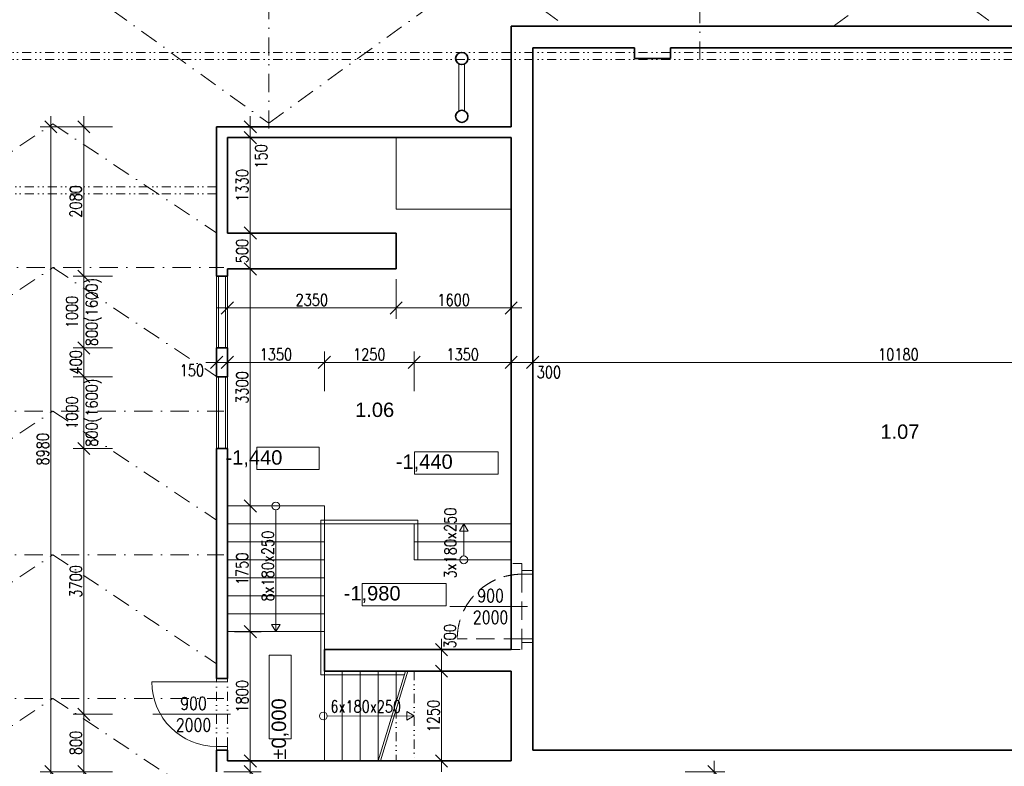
# Model space of a CAD drawing. Header units: millimetres. Extents: x -485339 to 286898, y -1189934 to 1602269.
# Tile 75 of 230: x -77345 to -63641, y -1050723 to -1040327. Entities that reach past the tile are written whole.
import ezdxf

# ---------------------------------------------------------------- set-up
doc = ezdxf.new("R2010")
doc.units = ezdxf.units.MM
doc.header["$LTSCALE"] = 10
for name, pattern in [('DASHDOT', [25.4, 12.7, -6.35, 0, -6.35]), ('DĚLICÍ2', [15.875, 6.35, -3.175, 0, -3.175, 0, -3.175]), ('ČÁRKOVANÁ', [19.05, 12.7, -6.35]), ('ČÁRKOVANÁ2', [9.525, 6.35, -3.175])]:
    doc.linetypes.add(name, pattern=pattern)
doc.layers.get('Defpoints').update_dxf_attribs({"lineweight": 0})
for name, color, linetype, lineweight in [('St__otvory_dveře', 40, 'Continuous', 18), ('St_kóty', 132, 'Continuous', 18), ('St_otvory_okna', 40, 'Continuous', 18), ('St_plocha_místnosti', 250, 'Continuous', 18), ('St_popis', 250, 'Continuous', 18), ('St_popis_otvory', 40, 'Continuous', 18), ('St_sloupy_konstrukce haly', 5, 'Continuous', 35), ('St_čáry_nad', 250, 'DĚLICÍ2', 18), ('St_čáry_obrys', 5, 'Continuous', 35), ('St_čáry_osy', 250, 'DASHDOT', 18), ('St_čáry_plné', 250, 'Continuous', 18), ('St_čáry_pod', 250, 'ČÁRKOVANÁ2', 18)]:
    doc.layers.add(name, color=color, linetype=linetype, lineweight=lineweight)
doc.styles.add('1_50', font='arial.ttf', dxfattribs={"height": 100})
doc.styles.add('Andy', font='arial.ttf')
doc.styles.get("Standard").update_dxf_attribs({"font": 'simplex.shx', "width": 0.8})
doc.dimstyles.new('stavebníM100', dxfattribs={"dimtxt": 165, "dimasz": 170, "dimexe": 150, "dimexo": 100, "dimgap": 30, "dimtad": 1, "dimdec": 0, "dimtxsty": 'Standard', "dimblk": 'OBLIQUE', "dimcen": -2.5, "dimdle": 150, "dimclrd": 256, "dimclre": 256, "dimclrt": 256, "dimadec": 4, "dimazin": 0, "dimtfac": 1, "dimtdec": 0, "dimtmove": 2, "dimatfit": 3, "dimldrblk": 'OBLIQUE', "dimfxl": 400, "dimfxlon": 1, "dimlwd": -1, "dimlwe": -1, "dimarcsym": 0})
doc.dimstyles.new('stavebníM100_modul', dxfattribs={"dimtxt": 250, "dimasz": 200, "dimexe": 150, "dimexo": 100, "dimgap": 30, "dimtad": 1, "dimdec": 0, "dimtxsty": 'Standard', "dimblk": 'DOT', "dimcen": -2.5, "dimdle": 150, "dimclrd": 256, "dimclre": 256, "dimclrt": 256, "dimadec": 4, "dimazin": 0, "dimtfac": 1, "dimtdec": 0, "dimtmove": 2, "dimatfit": 3, "dimldrblk": 'OBLIQUE', "dimfxl": 400, "dimfxlon": 1, "dimlwd": -1, "dimlwe": -1, "dimarcsym": 0})

# ---------------------------------------------------------------- blocks, each defined once
blk = doc.blocks.new('G$CCB4D89C1')
at = {"layer": 'St__otvory_dveře', "ltscale": 2}
blk.add_lwpolyline([(450, 0), (450, 900)], dxfattribs=at)
at = {"layer": 'St__otvory_dveře', "linetype": 'DĚLICÍ2', "ltscale": 2}
for points in [[(-450, 0), (450, 0)], [(-450, -150), (450, -150)]]:
    blk.add_lwpolyline(points, dxfattribs=at)
at = {"layer": 'St__otvory_dveře', "ltscale": 2}
for points in [[(500, 0), (450, 0), (450, -150), (500, -150)], [(-450, 0), (-500, 0), (-500, -150), (-450, -150)]]:
    blk.add_lwpolyline(points, close=True, dxfattribs=at)
blk.add_arc((450, 0), 900, 90, 180, dxfattribs=at)
blk = doc.blocks.new('G$C7F2A87C2')
at = {"layer": 'St_sloupy_konstrukce haly', "color": 250, "lineweight": 18, "ltscale": 2}
for points in [[(-40, -815), (-40, -160)], [(40, -815), (40, -160)]]:
    blk.add_lwpolyline(points, dxfattribs=at)
at = {"layer": 'St_sloupy_konstrukce haly', "ltscale": 2}
for centre in [(0, -85), (0, -890)]:
    blk.add_circle(centre, 85, dxfattribs=at)
blk = doc.blocks.new('_Dot')
at = {"color": 0, "linetype": 'ByBlock', "lineweight": -2}
blk.add_line((-0.5, 0), (-1, 0), dxfattribs=at)
at = {"color": 0, "linetype": 'ByBlock', "const_width": 0.5}
blk.add_lwpolyline([(-0.25, 0, 1), (0.25, 0, 1)], format="xyb", close=True, dxfattribs=at)
blk = doc.blocks.new('*D5730')
at = {"layer": 'Defpoints', "color": 0}
for p in [(-71193, -1040782), (-59185, -1040783), (-71193, -1064041)]:
    blk.add_point(p, dxfattribs=at)
at = {"layer": 'St_kóty'}
for p, q in [((-71193, -1063641), (-71193, -1064191)), ((-59185, -1063641), (-59185, -1064191)), ((-59385, -1064041), (-70993, -1064041))]:
    blk.add_line(p, q, dxfattribs=at)
at = {"layer": 'St_kóty', "xscale": 200, "yscale": 200, "zscale": 200, "rotation": 180}
blk.add_blockref('_Dot', (-71193, -1064041), dxfattribs=at)
at = {"layer": 'St_kóty', "xscale": 200, "yscale": 200, "zscale": 200}
blk.add_blockref('_Dot', (-59185, -1064041), dxfattribs=at)
at = {"layer": 'St_kóty', "insert": (-65189, -1063886), "char_height": 250, "attachment_point": 5}
blk.add_mtext('12008', dxfattribs=at)
blk = doc.blocks.new('_OBLIQUE')
at = {"color": 0, "linetype": 'ByBlock'}
blk.add_line((-0.5, -0.5), (0.5, 0.5), dxfattribs=at)
blk = doc.blocks.new('*D5731')
at = {"layer": 'Defpoints', "color": 0}
for p in [(-83185, -1040868), (-71193, -1040782), (-83185, -1064041)]:
    blk.add_point(p, dxfattribs=at)
at = {"layer": 'St_kóty'}
for p, q in [((-83185, -1063641), (-83185, -1064191)), ((-71193, -1063641), (-71193, -1064191)), ((-71393, -1064041), (-82985, -1064041))]:
    blk.add_line(p, q, dxfattribs=at)
at = {"layer": 'St_kóty', "linetype": 'ByBlock', "xscale": 200, "yscale": 200, "zscale": 200, "rotation": 180}
blk.add_blockref('_Dot', (-83185, -1064041), dxfattribs=at)
at = {"layer": 'St_kóty', "linetype": 'ByBlock', "xscale": 200, "yscale": 200, "zscale": 200}
blk.add_blockref('_Dot', (-71193, -1064041), dxfattribs=at)
at = {"layer": 'St_kóty', "insert": (-77189, -1063886), "char_height": 250, "attachment_point": 5}
blk.add_mtext('11992', dxfattribs=at)
blk = doc.blocks.new('*D5809')
at = {"layer": 'Defpoints', "color": 0}
for p in [(-70205, -1050798), (-67681, -1050798), (-70205, -1051108)]:
    blk.add_point(p, dxfattribs=at)
at = {"layer": 'St_kóty'}
for p, q in [((-67681, -1051258), (-67681, -1050648)), ((-68081, -1050798), (-67531, -1050798)), ((-68081, -1051108), (-67531, -1051108))]:
    blk.add_line(p, q, dxfattribs=at)
at = {"layer": 'St_kóty', "linetype": 'ByBlock', "xscale": 170, "yscale": 170, "zscale": 170}
for p, rotation in [((-67681, -1050798), 90), ((-67681, -1051108), 270)]:
    blk.add_blockref('_OBLIQUE', p, dxfattribs=dict(at, rotation=rotation))
at = {"layer": 'St_kóty', "insert": (-67466, -1051309), "char_height": 165, "attachment_point": 5, "rotation": 90}
blk.add_mtext('310', dxfattribs=at)
blk = doc.blocks.new('*D5820')
at = {"layer": 'Defpoints', "color": 0}
for p in [(-76453, -1049998), (-74605, -1049998), (-74605, -1050798)]:
    blk.add_point(p, dxfattribs=at)
at = {"layer": 'St_kóty'}
for p, q in [((-76453, -1050948), (-76453, -1049848)), ((-76053, -1049998), (-76603, -1049998)), ((-76053, -1050798), (-76603, -1050798))]:
    blk.add_line(p, q, dxfattribs=at)
at = {"layer": 'St_kóty', "linetype": 'ByBlock', "xscale": 170, "yscale": 170, "zscale": 170}
for p, rotation in [((-76453, -1049998), 90), ((-76453, -1050798), 270)]:
    blk.add_blockref('_OBLIQUE', p, dxfattribs=dict(at, rotation=rotation))
at = {"layer": 'St_kóty', "insert": (-76565, -1050398), "char_height": 165, "attachment_point": 5, "rotation": 90}
blk.add_mtext('800', dxfattribs=at)
blk = doc.blocks.new('*D5821')
at = {"layer": 'Defpoints', "color": 0}
for p in [(-76453, -1046298), (-74605, -1046298), (-74605, -1049998)]:
    blk.add_point(p, dxfattribs=at)
at = {"layer": 'St_kóty'}
for p, q in [((-76453, -1050148), (-76453, -1046148)), ((-76053, -1046298), (-76603, -1046298)), ((-76053, -1049998), (-76603, -1049998))]:
    blk.add_line(p, q, dxfattribs=at)
at = {"layer": 'St_kóty', "linetype": 'ByBlock', "xscale": 170, "yscale": 170, "zscale": 170}
for p, rotation in [((-76453, -1046298), 90), ((-76453, -1049998), 270)]:
    blk.add_blockref('_OBLIQUE', p, dxfattribs=dict(at, rotation=rotation))
at = {"layer": 'St_kóty', "insert": (-76565, -1048148), "char_height": 165, "attachment_point": 5, "rotation": 90}
blk.add_mtext('3700', dxfattribs=at)
blk = doc.blocks.new('*D5822')
at = {"layer": 'Defpoints', "color": 0}
for p in [(-76453, -1045298), (-74580, -1045298), (-74605, -1046298)]:
    blk.add_point(p, dxfattribs=at)
at = {"layer": 'St_kóty'}
for p, q in [((-76453, -1046448), (-76453, -1045148)), ((-76053, -1045298), (-76603, -1045298)), ((-76053, -1046298), (-76603, -1046298))]:
    blk.add_line(p, q, dxfattribs=at)
at = {"layer": 'St_kóty', "insert": (-76453, -1045798), "char_height": 165, "attachment_point": 5, "rotation": 90}
blk.add_mtext('1000\\P800(1600)', dxfattribs=at)
blk = doc.blocks.new('*D5823')
at = {"layer": 'Defpoints', "color": 0}
for p in [(-76453, -1044898), (-74605, -1044898), (-74580, -1045298)]:
    blk.add_point(p, dxfattribs=at)
at = {"layer": 'St_kóty'}
for p, q in [((-76453, -1045448), (-76453, -1044748)), ((-76053, -1044898), (-76603, -1044898)), ((-76053, -1045298), (-76603, -1045298))]:
    blk.add_line(p, q, dxfattribs=at)
at = {"layer": 'St_kóty', "linetype": 'ByBlock', "xscale": 170, "yscale": 170, "zscale": 170}
for p, rotation in [((-76453, -1044898), 90), ((-76453, -1045298), 270)]:
    blk.add_blockref('_OBLIQUE', p, dxfattribs=dict(at, rotation=rotation))
at = {"layer": 'St_kóty', "insert": (-76565, -1045098), "char_height": 165, "attachment_point": 5, "rotation": 90}
blk.add_mtext('400', dxfattribs=at)
blk = doc.blocks.new('*D5824')
at = {"layer": 'Defpoints', "color": 0}
for p in [(-76453, -1043898), (-74580, -1043898), (-74605, -1044898)]:
    blk.add_point(p, dxfattribs=at)
at = {"layer": 'St_kóty'}
for p, q in [((-76453, -1045048), (-76453, -1043748)), ((-76053, -1043898), (-76603, -1043898)), ((-76053, -1044898), (-76603, -1044898))]:
    blk.add_line(p, q, dxfattribs=at)
at = {"layer": 'St_kóty', "insert": (-76453, -1044398), "char_height": 165, "attachment_point": 5, "rotation": 90}
blk.add_mtext('1000\\P800(1600)', dxfattribs=at)
blk = doc.blocks.new('*D5825')
at = {"layer": 'Defpoints', "color": 0}
for p in [(-76453, -1041818), (-74605, -1041818), (-74580, -1043898)]:
    blk.add_point(p, dxfattribs=at)
at = {"layer": 'St_kóty'}
for p, q in [((-76453, -1044048), (-76453, -1041668)), ((-76053, -1041818), (-76603, -1041818)), ((-76053, -1043898), (-76603, -1043898))]:
    blk.add_line(p, q, dxfattribs=at)
at = {"layer": 'St_kóty', "linetype": 'ByBlock', "xscale": 170, "yscale": 170, "zscale": 170}
for p, rotation in [((-76453, -1041818), 90), ((-76453, -1043898), 270)]:
    blk.add_blockref('_OBLIQUE', p, dxfattribs=dict(at, rotation=rotation))
at = {"layer": 'St_kóty', "insert": (-76565, -1042858), "char_height": 165, "attachment_point": 5, "rotation": 90}
blk.add_mtext('2080', dxfattribs=at)
blk = doc.blocks.new('*D5826')
at = {"layer": 'Defpoints', "color": 0}
for p in [(-74605, -1041818), (-76912, -1050798), (-74605, -1050798)]:
    blk.add_point(p, dxfattribs=at)
at = {"layer": 'St_kóty'}
for p, q in [((-76912, -1041668), (-76912, -1050948)), ((-76512, -1041818), (-77062, -1041818)), ((-76512, -1050798), (-77062, -1050798))]:
    blk.add_line(p, q, dxfattribs=at)
at = {"layer": 'St_kóty', "linetype": 'ByBlock', "xscale": 170, "yscale": 170, "zscale": 170}
for p, rotation in [((-76912, -1041818), 90), ((-76912, -1050798), 270)]:
    blk.add_blockref('_OBLIQUE', p, dxfattribs=dict(at, rotation=rotation))
at = {"layer": 'St_kóty', "insert": (-77024, -1046308), "char_height": 165, "attachment_point": 5, "rotation": 90}
blk.add_mtext('8980', dxfattribs=at)
blk = doc.blocks.new('*D5827')
at = {"layer": 'Defpoints', "color": 0}
for p in [(-74455, -1050648), (-74136, -1050648), (-74605, -1050798)]:
    blk.add_point(p, dxfattribs=at)
at = {"layer": 'St_kóty'}
for p, q in [((-74136, -1050948), (-74136, -1050498)), ((-74355, -1050648), (-73986, -1050648)), ((-74505, -1050798), (-73986, -1050798))]:
    blk.add_line(p, q, dxfattribs=at)
at = {"layer": 'St_kóty', "linetype": 'ByBlock', "xscale": 170, "yscale": 170, "zscale": 170}
for p, rotation in [((-74136, -1050648), 90), ((-74136, -1050798), 270)]:
    blk.add_blockref('_OBLIQUE', p, dxfattribs=dict(at, rotation=rotation))
at = {"layer": 'St_kóty', "insert": (-74012, -1051074), "char_height": 165, "attachment_point": 5, "rotation": 90}
blk.add_mtext('150', dxfattribs=at)
blk = doc.blocks.new('*D5828')
at = {"layer": 'Defpoints', "color": 0}
for p in [(-74455, -1048848), (-74136, -1048848), (-74455, -1050648)]:
    blk.add_point(p, dxfattribs=at)
at = {"layer": 'St_kóty'}
for p, q in [((-74136, -1050798), (-74136, -1048698)), ((-74355, -1048848), (-73986, -1048848)), ((-74355, -1050648), (-73986, -1050648))]:
    blk.add_line(p, q, dxfattribs=at)
at = {"layer": 'St_kóty', "linetype": 'ByBlock', "xscale": 170, "yscale": 170, "zscale": 170}
for p, rotation in [((-74136, -1048848), 90), ((-74136, -1050648), 270)]:
    blk.add_blockref('_OBLIQUE', p, dxfattribs=dict(at, rotation=rotation))
at = {"layer": 'St_kóty', "insert": (-74248, -1049748), "char_height": 165, "attachment_point": 5, "rotation": 90}
blk.add_mtext('1800', dxfattribs=at)
blk = doc.blocks.new('*D5829')
at = {"layer": 'Defpoints', "color": 0}
for p in [(-74455, -1047098), (-74136, -1047098), (-74455, -1048848)]:
    blk.add_point(p, dxfattribs=at)
at = {"layer": 'St_kóty'}
for p, q in [((-74136, -1048998), (-74136, -1046948)), ((-74355, -1047098), (-73986, -1047098)), ((-74355, -1048848), (-73986, -1048848))]:
    blk.add_line(p, q, dxfattribs=at)
at = {"layer": 'St_kóty', "linetype": 'ByBlock', "xscale": 170, "yscale": 170, "zscale": 170}
for p, rotation in [((-74136, -1047098), 90), ((-74136, -1048848), 270)]:
    blk.add_blockref('_OBLIQUE', p, dxfattribs=dict(at, rotation=rotation))
at = {"layer": 'St_kóty', "insert": (-74248, -1047973), "char_height": 165, "attachment_point": 5, "rotation": 90}
blk.add_mtext('1750', dxfattribs=at)
blk = doc.blocks.new('*D5830')
at = {"layer": 'Defpoints', "color": 0}
for p in [(-74455, -1043798), (-74136, -1043798), (-74455, -1047098)]:
    blk.add_point(p, dxfattribs=at)
at = {"layer": 'St_kóty'}
for p, q in [((-74136, -1047248), (-74136, -1043648)), ((-74355, -1043798), (-73986, -1043798)), ((-74355, -1047098), (-73986, -1047098))]:
    blk.add_line(p, q, dxfattribs=at)
at = {"layer": 'St_kóty', "linetype": 'ByBlock', "xscale": 170, "yscale": 170, "zscale": 170}
for p, rotation in [((-74136, -1043798), 90), ((-74136, -1047098), 270)]:
    blk.add_blockref('_OBLIQUE', p, dxfattribs=dict(at, rotation=rotation))
at = {"layer": 'St_kóty', "insert": (-74248, -1045448), "char_height": 165, "attachment_point": 5, "rotation": 90}
blk.add_mtext('3300', dxfattribs=at)
blk = doc.blocks.new('*D5831')
at = {"layer": 'Defpoints', "color": 0}
for p in [(-74455, -1043298), (-74136, -1043298), (-74455, -1043798)]:
    blk.add_point(p, dxfattribs=at)
at = {"layer": 'St_kóty'}
for p, q in [((-74136, -1043948), (-74136, -1043148)), ((-74355, -1043298), (-73986, -1043298)), ((-74355, -1043798), (-73986, -1043798))]:
    blk.add_line(p, q, dxfattribs=at)
at = {"layer": 'St_kóty', "linetype": 'ByBlock', "xscale": 170, "yscale": 170, "zscale": 170}
for p, rotation in [((-74136, -1043298), 90), ((-74136, -1043798), 270)]:
    blk.add_blockref('_OBLIQUE', p, dxfattribs=dict(at, rotation=rotation))
at = {"layer": 'St_kóty', "insert": (-74248, -1043548), "char_height": 165, "attachment_point": 5, "rotation": 90}
blk.add_mtext('500', dxfattribs=at)
blk = doc.blocks.new('*D5832')
at = {"layer": 'Defpoints', "color": 0}
for p in [(-74455, -1041968), (-74136, -1041968), (-74455, -1043298)]:
    blk.add_point(p, dxfattribs=at)
at = {"layer": 'St_kóty'}
for p, q in [((-74136, -1043448), (-74136, -1041818)), ((-74355, -1041968), (-73986, -1041968)), ((-74355, -1043298), (-73986, -1043298))]:
    blk.add_line(p, q, dxfattribs=at)
at = {"layer": 'St_kóty', "linetype": 'ByBlock', "xscale": 170, "yscale": 170, "zscale": 170}
for p, rotation in [((-74136, -1041968), 90), ((-74136, -1043298), 270)]:
    blk.add_blockref('_OBLIQUE', p, dxfattribs=dict(at, rotation=rotation))
at = {"layer": 'St_kóty', "insert": (-74248, -1042633), "char_height": 165, "attachment_point": 5, "rotation": 90}
blk.add_mtext('1330', dxfattribs=at)
blk = doc.blocks.new('*D5833')
at = {"layer": 'Defpoints', "color": 0}
for p in [(-74605, -1041818), (-74136, -1041818), (-74455, -1041968)]:
    blk.add_point(p, dxfattribs=at)
at = {"layer": 'St_kóty'}
for p, q in [((-74136, -1042118), (-74136, -1041668)), ((-74505, -1041818), (-73986, -1041818)), ((-74355, -1041968), (-73986, -1041968))]:
    blk.add_line(p, q, dxfattribs=at)
at = {"layer": 'St_kóty', "linetype": 'ByBlock', "xscale": 170, "yscale": 170, "zscale": 170}
for p, rotation in [((-74136, -1041818), 90), ((-74136, -1041968), 270)]:
    blk.add_blockref('_OBLIQUE', p, dxfattribs=dict(at, rotation=rotation))
at = {"layer": 'St_kóty', "insert": (-73985, -1042230), "char_height": 165, "attachment_point": 5, "rotation": 90}
blk.add_mtext('150', dxfattribs=at)
blk = doc.blocks.new('*D5834')
at = {"layer": 'Defpoints', "color": 0}
for p in [(-71474, -1049398), (-70505, -1049398), (-70505, -1050648)]:
    blk.add_point(p, dxfattribs=at)
at = {"layer": 'St_kóty'}
for p, q in [((-71474, -1050798), (-71474, -1049248)), ((-71074, -1049398), (-71624, -1049398)), ((-71074, -1050648), (-71624, -1050648))]:
    blk.add_line(p, q, dxfattribs=at)
at = {"layer": 'St_kóty', "linetype": 'ByBlock', "xscale": 170, "yscale": 170, "zscale": 170}
for p, rotation in [((-71474, -1049398), 90), ((-71474, -1050648), 270)]:
    blk.add_blockref('_OBLIQUE', p, dxfattribs=dict(at, rotation=rotation))
at = {"layer": 'St_kóty', "insert": (-71587, -1050023), "char_height": 165, "attachment_point": 5, "rotation": 90}
blk.add_mtext('1250', dxfattribs=at)
blk = doc.blocks.new('*D5835')
at = {"layer": 'Defpoints', "color": 0}
for p in [(-71474, -1049098), (-70505, -1049098), (-70505, -1049398)]:
    blk.add_point(p, dxfattribs=at)
at = {"layer": 'St_kóty'}
for p, q in [((-71474, -1049548), (-71474, -1048948)), ((-71074, -1049098), (-71624, -1049098)), ((-71074, -1049398), (-71624, -1049398))]:
    blk.add_line(p, q, dxfattribs=at)
at = {"layer": 'St_kóty', "linetype": 'ByBlock', "xscale": 170, "yscale": 170, "zscale": 170}
for p, rotation in [((-71474, -1049098), 90), ((-71474, -1049398), 270)]:
    blk.add_blockref('_OBLIQUE', p, dxfattribs=dict(at, rotation=rotation))
at = {"layer": 'St_kóty', "insert": (-71357, -1048912), "char_height": 165, "attachment_point": 5, "rotation": 90}
blk.add_mtext('300', dxfattribs=at)
blk = doc.blocks.new('*D5836')
at = {"layer": 'Defpoints', "color": 0}
for p in [(-74455, -1045099), (-74605, -1046298), (-74455, -1046298)]:
    blk.add_point(p, dxfattribs=at)
at = {"layer": 'St_kóty'}
for p, q in [((-74605, -1045499), (-74605, -1044949)), ((-74455, -1045499), (-74455, -1044949)), ((-74755, -1045099), (-74305, -1045099))]:
    blk.add_line(p, q, dxfattribs=at)
at = {"layer": 'St_kóty', "linetype": 'ByBlock', "xscale": 170, "yscale": 170, "zscale": 170, "rotation": 180}
blk.add_blockref('_OBLIQUE', (-74605, -1045099), dxfattribs=at)
at = {"layer": 'St_kóty', "linetype": 'ByBlock', "xscale": 170, "yscale": 170, "zscale": 170}
blk.add_blockref('_OBLIQUE', (-74455, -1045099), dxfattribs=at)
at = {"layer": 'St_kóty', "insert": (-74949, -1045210), "char_height": 165, "attachment_point": 5}
blk.add_mtext('150', dxfattribs=at)
blk = doc.blocks.new('*D5837')
at = {"layer": 'Defpoints', "color": 0}
for p in [(-73105, -1045099), (-74455, -1046298), (-73105, -1049098)]:
    blk.add_point(p, dxfattribs=at)
at = {"layer": 'St_kóty'}
for p, q in [((-74455, -1045499), (-74455, -1044949)), ((-73105, -1045499), (-73105, -1044949)), ((-74605, -1045099), (-72955, -1045099))]:
    blk.add_line(p, q, dxfattribs=at)
at = {"layer": 'St_kóty', "linetype": 'ByBlock', "xscale": 170, "yscale": 170, "zscale": 170, "rotation": 180}
blk.add_blockref('_OBLIQUE', (-74455, -1045099), dxfattribs=at)
at = {"layer": 'St_kóty', "linetype": 'ByBlock', "xscale": 170, "yscale": 170, "zscale": 170}
blk.add_blockref('_OBLIQUE', (-73105, -1045099), dxfattribs=at)
at = {"layer": 'St_kóty', "insert": (-73780, -1044987), "char_height": 165, "attachment_point": 5}
blk.add_mtext('1350', dxfattribs=at)
blk = doc.blocks.new('*D5838')
at = {"layer": 'Defpoints', "color": 0}
for p in [(-70205, -1045099), (-70505, -1049098), (-70205, -1050498)]:
    blk.add_point(p, dxfattribs=at)
at = {"layer": 'St_kóty'}
for p, q in [((-70505, -1045499), (-70505, -1044949)), ((-70205, -1045499), (-70205, -1044949)), ((-70655, -1045099), (-70055, -1045099))]:
    blk.add_line(p, q, dxfattribs=at)
at = {"layer": 'St_kóty', "linetype": 'ByBlock', "xscale": 170, "yscale": 170, "zscale": 170, "rotation": 180}
blk.add_blockref('_OBLIQUE', (-70505, -1045099), dxfattribs=at)
at = {"layer": 'St_kóty', "linetype": 'ByBlock', "xscale": 170, "yscale": 170, "zscale": 170}
blk.add_blockref('_OBLIQUE', (-70205, -1045099), dxfattribs=at)
at = {"layer": 'St_kóty', "insert": (-69980, -1045234), "char_height": 165, "attachment_point": 5}
blk.add_mtext('300', dxfattribs=at)
blk = doc.blocks.new('*D5839')
at = {"layer": 'Defpoints', "color": 0}
for p in [(-60025, -1045099), (-70205, -1050498), (-60025, -1050498)]:
    blk.add_point(p, dxfattribs=at)
at = {"layer": 'St_kóty'}
for p, q in [((-70205, -1045499), (-70205, -1044949)), ((-60025, -1045499), (-60025, -1044949)), ((-70355, -1045099), (-59875, -1045099))]:
    blk.add_line(p, q, dxfattribs=at)
at = {"layer": 'St_kóty', "linetype": 'ByBlock', "xscale": 170, "yscale": 170, "zscale": 170, "rotation": 180}
blk.add_blockref('_OBLIQUE', (-70205, -1045099), dxfattribs=at)
at = {"layer": 'St_kóty', "linetype": 'ByBlock', "xscale": 170, "yscale": 170, "zscale": 170}
blk.add_blockref('_OBLIQUE', (-60025, -1045099), dxfattribs=at)
at = {"layer": 'St_kóty', "insert": (-65115, -1044987), "char_height": 165, "attachment_point": 5}
blk.add_mtext('10180', dxfattribs=at)
blk = doc.blocks.new('*D5841')
at = {"layer": 'Defpoints', "color": 0}
for p in [(-74455, -1043298), (-72105, -1043298), (-72105, -1044341)]:
    blk.add_point(p, dxfattribs=at)
at = {"layer": 'St_kóty'}
for p, q in [((-74455, -1043941), (-74455, -1044491)), ((-72105, -1043941), (-72105, -1044491)), ((-74605, -1044341), (-71955, -1044341))]:
    blk.add_line(p, q, dxfattribs=at)
at = {"layer": 'St_kóty', "linetype": 'ByBlock', "xscale": 170, "yscale": 170, "zscale": 170, "rotation": 180}
blk.add_blockref('_OBLIQUE', (-74455, -1044341), dxfattribs=at)
at = {"layer": 'St_kóty', "linetype": 'ByBlock', "xscale": 170, "yscale": 170, "zscale": 170}
blk.add_blockref('_OBLIQUE', (-72105, -1044341), dxfattribs=at)
at = {"layer": 'St_kóty', "insert": (-73280, -1044229), "char_height": 165, "attachment_point": 5}
blk.add_mtext('2350', dxfattribs=at)
blk = doc.blocks.new('*D5842')
at = {"layer": 'Defpoints', "color": 0}
for p in [(-70505, -1041968), (-72105, -1043298), (-70505, -1044341)]:
    blk.add_point(p, dxfattribs=at)
at = {"layer": 'St_kóty'}
for p, q in [((-72105, -1043941), (-72105, -1044491)), ((-70505, -1043941), (-70505, -1044491)), ((-72255, -1044341), (-70355, -1044341))]:
    blk.add_line(p, q, dxfattribs=at)
at = {"layer": 'St_kóty', "linetype": 'ByBlock', "xscale": 170, "yscale": 170, "zscale": 170, "rotation": 180}
blk.add_blockref('_OBLIQUE', (-72105, -1044341), dxfattribs=at)
at = {"layer": 'St_kóty', "linetype": 'ByBlock', "xscale": 170, "yscale": 170, "zscale": 170}
blk.add_blockref('_OBLIQUE', (-70505, -1044341), dxfattribs=at)
at = {"layer": 'St_kóty', "insert": (-71305, -1044229), "char_height": 165, "attachment_point": 5}
blk.add_mtext('1600', dxfattribs=at)
blk = doc.blocks.new('*D5843')
at = {"layer": 'Defpoints', "color": 0}
for p in [(-70505, -1045099), (-71855, -1047348), (-70505, -1047348)]:
    blk.add_point(p, dxfattribs=at)
at = {"layer": 'St_kóty'}
for p, q in [((-71855, -1045499), (-71855, -1044949)), ((-70505, -1045499), (-70505, -1044949)), ((-72005, -1045099), (-70355, -1045099))]:
    blk.add_line(p, q, dxfattribs=at)
at = {"layer": 'St_kóty', "linetype": 'ByBlock', "xscale": 170, "yscale": 170, "zscale": 170, "rotation": 180}
blk.add_blockref('_OBLIQUE', (-71855, -1045099), dxfattribs=at)
at = {"layer": 'St_kóty', "linetype": 'ByBlock', "xscale": 170, "yscale": 170, "zscale": 170}
blk.add_blockref('_OBLIQUE', (-70505, -1045099), dxfattribs=at)
at = {"layer": 'St_kóty', "insert": (-71180, -1044987), "char_height": 165, "attachment_point": 5}
blk.add_mtext('1350', dxfattribs=at)
blk = doc.blocks.new('*D5844')
at = {"layer": 'Defpoints', "color": 0}
for p in [(-71855, -1045099), (-73105, -1047348), (-71855, -1047348)]:
    blk.add_point(p, dxfattribs=at)
at = {"layer": 'St_kóty'}
for p, q in [((-73105, -1045499), (-73105, -1044949)), ((-71855, -1045499), (-71855, -1044949)), ((-73255, -1045099), (-71705, -1045099))]:
    blk.add_line(p, q, dxfattribs=at)
at = {"layer": 'St_kóty', "linetype": 'ByBlock', "xscale": 170, "yscale": 170, "zscale": 170, "rotation": 180}
blk.add_blockref('_OBLIQUE', (-73105, -1045099), dxfattribs=at)
at = {"layer": 'St_kóty', "linetype": 'ByBlock', "xscale": 170, "yscale": 170, "zscale": 170}
blk.add_blockref('_OBLIQUE', (-71855, -1045099), dxfattribs=at)
at = {"layer": 'St_kóty', "insert": (-72480, -1044987), "char_height": 165, "attachment_point": 5}
blk.add_mtext('1250', dxfattribs=at)
blk = doc.blocks.new('*D6628')
at = {"layer": 'Defpoints', "color": 0}
for p in [(-43625, -1042046), (-140555, -1060078), (-43625, -1065645)]:
    blk.add_point(p, dxfattribs=at)
at = {"layer": 'St_kóty'}
for p, q in [((-140555, -1065245), (-140555, -1065795)), ((-43625, -1065245), (-43625, -1065795)), ((-140705, -1065645), (-43475, -1065645))]:
    blk.add_line(p, q, dxfattribs=at)
at = {"layer": 'St_kóty', "linetype": 'ByBlock', "xscale": 170, "yscale": 170, "zscale": 170, "rotation": 180}
blk.add_blockref('_OBLIQUE', (-140555, -1065645), dxfattribs=at)
at = {"layer": 'St_kóty', "linetype": 'ByBlock', "xscale": 170, "yscale": 170, "zscale": 170}
blk.add_blockref('_OBLIQUE', (-43625, -1065645), dxfattribs=at)
at = {"layer": 'St_kóty', "insert": (-92090, -1065533), "char_height": 165, "attachment_point": 5}
blk.add_mtext('96930', dxfattribs=at)

msp = doc.modelspace()

# ---------------------------------------------------------------- linework, layer by layer
at = {"layer": 'St__otvory_dveře', "linetype": 'ČÁRKOVANÁ', "ltscale": 2}
for points in [[(-70354.1, -1048047.6), (-70354.1, -1047997.6), (-70204.1, -1047997.6), (-70204.1, -1048047.6)], [(-70354.9, -1048997.6), (-70354.9, -1048947.6), (-70204.9, -1048947.6), (-70204.9, -1048997.6)]]:
    msp.add_lwpolyline(points, close=True, dxfattribs=at)
for points in [[(-70354.1, -1048047.6), (-70354.9, -1048947.6)], [(-70204.1, -1048047.6), (-70204.9, -1048947.6)], [(-70354.9, -1048947.6), (-71254.9, -1048947.6)]]:
    msp.add_lwpolyline(points, dxfattribs=at)
msp.add_arc((-70354.9, -1048947.6), 900, 90, 180, dxfattribs=at)
at = {"layer": 'St_kóty'}
for points in [[(-74042.8, -1046281), (-73176.3, -1046281), (-73176.3, -1046591.6), (-74042.8, -1046591.6)], [(-71852, -1046344.2), (-70685.5, -1046344.2), (-70685.5, -1046654.8), (-71852, -1046654.8)], [(-72578, -1048176.4), (-71411.5, -1048176.4), (-71411.5, -1048487), (-72578, -1048487)], [(-73875.3, -1050340.4), (-73875.3, -1049173.8), (-73564.7, -1049173.8), (-73564.7, -1050340.4)]]:
    msp.add_lwpolyline(points, close=True, dxfattribs=at)
at = {"layer": 'St_otvory_okna', "ltscale": 2}
for points in [[(-74579.9, -1044897.6), (-74579.9, -1043897.6)], [(-74479.9, -1044897.6), (-74479.9, -1043897.6)], [(-74579.9, -1046297.6), (-74579.9, -1045297.6)], [(-74479.9, -1046297.6), (-74479.9, -1045297.6)]]:
    msp.add_lwpolyline(points, dxfattribs=at)
at = {"layer": 'St_popis_otvory'}
for points in [[(-71359.6, -1048497.6), (-70278.3, -1048497.6)], [(-75494.2, -1049997.6), (-74412.9, -1049997.6)]]:
    msp.add_lwpolyline(points, dxfattribs=at)
at = {"layer": 'St_čáry_nad', "ltscale": 2}
for points in [[(-43825.2, -1040782.6), (-139879.9, -1040782.6)], [(-43825.2, -1040882.6), (-139879.9, -1040882.6)], [(-74604.9, -1042652.6), (-139879.9, -1042652.6)], [(-74604.9, -1042752.6), (-139879.9, -1042752.6)], [(-71854.9, -1049397.6), (-71854.9, -1050647.6)], [(-72104.9, -1049928.6), (-72104.9, -1050647.6)]]:
    msp.add_lwpolyline(points, dxfattribs=at)
at = {"layer": 'St_čáry_obrys'}
msp.add_line((-59724.9, -1040417.6), (-70504.9, -1040417.6), dxfattribs=at)
at = {"layer": 'St_čáry_obrys', "ltscale": 2}
for points in [[(-70504.9, -1040417.6), (-70504.9, -1041817.6)], [(-59724.9, -1040417.6), (-70504.9, -1040417.6)], [(-70204.9, -1040717.6), (-70204.9, -1050497.6)], [(-68789.1, -1040717.6), (-70204.9, -1040717.6)], [(-68789.1, -1040717.6), (-68789.1, -1040867.6)], [(-61784.9, -1040717.6), (-68289.1, -1040717.6)], [(-68289.1, -1040717.6), (-68289.1, -1040867.6)], [(-68789.1, -1040867.6), (-68289.1, -1040867.6)], [(-74604.9, -1041817.6), (-74604.9, -1043897.6)], [(-70504.9, -1041817.6), (-74604.9, -1041817.6)], [(-74454.9, -1041967.6), (-74454.9, -1043297.6)], [(-70504.9, -1041967.6), (-74454.9, -1041967.6)], [(-70504.9, -1041967.6), (-70504.9, -1049097.6)], [(-72104.9, -1043297.6), (-74454.9, -1043297.6)], [(-72104.9, -1043297.6), (-72104.9, -1043797.6)], [(-74454.9, -1043797.6), (-74454.9, -1043897.6)], [(-72104.9, -1043797.6), (-74454.9, -1043797.6)], [(-74454.9, -1043897.6), (-74604.9, -1043897.6)], [(-74604.9, -1044897.6), (-74604.9, -1045297.6)], [(-74454.9, -1044897.6), (-74604.9, -1044897.6)], [(-74454.9, -1044897.6), (-74454.9, -1045297.6)], [(-74454.9, -1045297.6), (-74604.9, -1045297.6)], [(-74604.9, -1046297.6), (-74604.9, -1049497.6)], [(-74454.9, -1046297.6), (-74604.9, -1046297.6)], [(-74454.9, -1046297.6), (-74454.9, -1049497.6)], [(-70504.9, -1049097.6), (-73104.9, -1049097.6), (-73104.9, -1049397.6), (-70504.9, -1049397.6)], [(-74454.9, -1049497.6), (-74604.9, -1049497.6)], [(-70504.9, -1049397.6), (-70504.9, -1050647.6)], [(-74604.9, -1050497.6), (-74604.9, -1050797.6)], [(-74454.9, -1050497.6), (-74604.9, -1050497.6)], [(-74454.9, -1050497.6), (-74454.9, -1050647.6)], [(-60024.9, -1050497.6), (-70204.9, -1050497.6)], [(-70504.9, -1050647.6), (-74454.9, -1050647.6)]]:
    msp.add_lwpolyline(points, dxfattribs=at)
at = {"layer": 'St_čáry_osy', "ltscale": 2}
for points in [[(-73879.9, -1041843.2), (-73879.9, -992785.6)], [(-67879.9, -1040882.6), (-67879.9, -992785.6)], [(-79879.9, -1041767.6), (-76884.2, -1039595.1), (-73879.9, -1041767.6)], [(-73879.9, -1041767.6), (-70884.2, -1039595.1), (-69746.8, -1040417.6)], [(-66018.3, -1040417.6), (-64884.2, -1039595.1), (-63746.8, -1040417.6)], [(-79879.9, -1043777.6), (-76884.2, -1041777.6), (-74604.9, -1043295)], [(-140254.9, -1043777.6), (-74504.9, -1043777.6)], [(-79879.9, -1045777.6), (-76884.2, -1043777.6), (-74604.9, -1045295)], [(-80834.2, -1045777.6), (-74504.9, -1045777.6)], [(-79879.9, -1047777.6), (-76884.2, -1045777.6), (-74604.9, -1047295)], [(-80834.2, -1047777.6), (-74504.9, -1047777.6)], [(-79879.9, -1049777.6), (-76884.2, -1047777.6), (-74604.9, -1049295)], [(-80834.2, -1049777.6), (-74505.5, -1049777.6)], [(-79879.9, -1051777.6), (-76884.2, -1049777.6), (-73879.9, -1051777.6)]]:
    msp.add_lwpolyline(points, dxfattribs=at)
at = {"layer": 'St_čáry_plné', "ltscale": 2}
for points in [[(-72104.9, -1042963.4), (-72104.9, -1041967.6)], [(-72104.9, -1042963.4), (-70504.9, -1042963.4)], [(-74604.9, -1044897.6), (-74604.9, -1043897.6)], [(-74454.9, -1043897.6), (-74454.9, -1044897.6)], [(-74604.9, -1046297.6), (-74604.9, -1045297.6)], [(-74454.9, -1045297.6), (-74454.9, -1046297.6)], [(-73104.9, -1047097.6), (-74454.9, -1047097.6)], [(-73779.9, -1047152.2), (-73779.9, -1048847.6)], [(-73104.9, -1047097.6), (-73104.9, -1049147.6)], [(-73154.9, -1047297.6), (-73154.9, -1049447.6)], [(-71804.9, -1047297.6), (-73154.9, -1047297.6)], [(-71804.9, -1047297.6), (-71804.9, -1047847.6)], [(-70504.9, -1047347.6), (-74454.9, -1047347.6)], [(-71854.9, -1047347.6), (-71854.9, -1047847.6)], [(-71164, -1047793.1), (-71164, -1047347.6)], [(-73104.9, -1047597.6), (-74454.9, -1047597.6)], [(-73104.9, -1047597.6), (-74454.9, -1047597.6)], [(-70504.9, -1047597.6), (-71854.9, -1047597.6)], [(-73104.9, -1047847.6), (-74454.9, -1047847.6)], [(-73104.9, -1047847.6), (-74454.9, -1047847.6)], [(-70504.9, -1047847.6), (-71854.9, -1047847.6)], [(-73104.9, -1048097.6), (-74454.9, -1048097.6)], [(-73104.9, -1048347.6), (-74454.9, -1048347.6)], [(-73104.9, -1048597.6), (-74454.9, -1048597.6)], [(-73104.9, -1048847.6), (-74454.9, -1048847.6)], [(-73154.9, -1049447.6), (-71990, -1049447.6)], [(-73104.9, -1049397.6), (-73104.9, -1050647.6)], [(-72854.9, -1049397.6), (-72854.9, -1050647.6)], [(-72604.9, -1049397.6), (-72604.9, -1050647.6)], [(-72354.9, -1049397.6), (-72354.9, -1050647.6)], [(-72354.9, -1050647.6), (-71974.8, -1049397.6)], [(-72323.5, -1050647.6), (-71943.4, -1049397.6)], [(-72104.9, -1049397.6), (-72104.9, -1049825.5)], [(-73065, -1050022.6), (-71854.9, -1050019.7)]]:
    msp.add_lwpolyline(points, dxfattribs=at)
for points in [[(-71164, -1047347.6), (-71222.6, -1047449.1), (-71105.4, -1047449.1)], [(-73779.9, -1048847.6), (-73838.5, -1048746.2), (-73721.3, -1048746.2)], [(-71854.9, -1050019.7), (-71956.3, -1050078.3), (-71956.3, -1049961.2)]]:
    msp.add_lwpolyline(points, close=True, dxfattribs=at)
for centre in [(-73779.9, -1047097.6), (-71164, -1047847.6), (-73119.6, -1050022.6)]:
    msp.add_circle(centre, 54.6, dxfattribs=at)
at = {"layer": 'St_čáry_pod', "ltscale": 2}
for points in [[(-70354.9, -1047897.6), (-70504.9, -1047897.6)], [(-70354.9, -1047897.6), (-70354.9, -1047997.6)], [(-70354.9, -1047997.6), (-70204.9, -1047997.6)], [(-70354.9, -1048997.6), (-70354.9, -1049097.6)], [(-70354.9, -1048997.6), (-70204.9, -1048997.6)], [(-70504.9, -1049097.6), (-70354.9, -1049097.6)]]:
    msp.add_lwpolyline(points, dxfattribs=at)

# ---------------------------------------------------------------- block references
at = {"layer": 'St__otvory_dveře', "ltscale": 2, "rotation": 90}
msp.add_blockref('G$CCB4D89C1', (-74605.3, -1049997.6), dxfattribs=at)
at = {"layer": 'St_čáry_plné'}
msp.add_blockref('G$C7F2A87C2', (-71193, -1040782.2), dxfattribs=at)

# ---------------------------------------------------------------- texts
at = {"layer": 'St_kóty', "char_height": 200, "attachment_point": 5, "style": '1_50'}
for s, insert in [('-1,440', (-74085.2, -1046440.7)), ('-1,440', (-71714, -1046499.5)), ('-1,980', (-72440, -1048331.7))]:
    msp.add_mtext_dynamic_manual_height_columns(s, width=890.536, gutter_width=500, heights=[0], dxfattribs=dict(at, insert=insert))
at = {"layer": 'St_kóty', "insert": (-73720, -1050202.4), "char_height": 200, "attachment_point": 5, "rotation": 90, "style": '1_50'}
msp.add_mtext_dynamic_manual_height_columns('%%p0,000', width=890.536, gutter_width=500, heights=[0], dxfattribs=at)
at = {"layer": 'St_plocha_místnosti', "ltscale": 2, "style": 'Andy'}
for s, p in [('1.06', (-72676.3, -1045858.6)), ('1.07', (-65365.7, -1046162.8))]:
    msp.add_text(s, height=200, dxfattribs=at).set_placement(p)
at = {"layer": 'St_popis', "ltscale": 2, "width": 0.8}
for s, p in [('3x180x250', (-71268.3, -1048105.9)), ('8x180x250', (-73809.2, -1048427.1))]:
    msp.add_text(s, height=165, rotation=90, dxfattribs=at).set_placement(p)
msp.add_text('6x180x250', height=165, dxfattribs=at).set_placement((-73020.8, -1049971.9))
at = {"layer": 'St_popis_otvory', "char_height": 180, "width": 1342.526, "attachment_point": 5}
for insert in [(-70791.2, -1048497.6), (-74925.8, -1049997.6)]:
    msp.add_mtext('900\\P2000', dxfattribs=dict(at, insert=insert))

# ---------------------------------------------------------------- dimensions: what is measured, and where the dimension line sits
at = {"layer": 'St_kóty'}
for base, p1, p2, dimstyle, picture, middle in [((-83184.9, -1064041.5), (-71193, -1040782.2), (-83184.9, -1040867.6), 'stavebníM100_modul', '*D5731', (-77188.9, -1063886.5)), ((-71193, -1064041.5), (-59184.9, -1040782.6), (-71193, -1040782.2), 'stavebníM100_modul', '*D5730', (-65188.9, -1063886.5)), ((-70504.9, -1044341), (-72104.9, -1043297.6), (-70504.9, -1041967.6), 'stavebníM100', '*D5842', (-71304.9, -1044228.5)), ((-72104.9, -1044341), (-74454.9, -1043297.6), (-72104.9, -1043297.6), 'stavebníM100', '*D5841', (-73279.9, -1044228.5)), ((-73104.9, -1045099), (-74454.9, -1046297.6), (-73104.9, -1049097.6), 'stavebníM100', '*D5837', (-73779.9, -1044986.5)), ((-71854.9, -1045099), (-73104.9, -1047347.6), (-71854.9, -1047347.6), 'stavebníM100', '*D5844', (-72479.9, -1044986.5)), ((-70504.9, -1045099), (-71854.9, -1047347.6), (-70504.9, -1047347.6), 'stavebníM100', '*D5843', (-71179.9, -1044986.5)), ((-60024.9, -1045099), (-70204.9, -1050497.6), (-60024.9, -1050497.6), 'stavebníM100', '*D5839', (-65114.9, -1044986.5))]:
    dim = msp.add_linear_dim(base=base, p1=p1, p2=p2, dimstyle=dimstyle, dxfattribs=at)
    dim.commit()
    dim.dimension.update_dxf_attribs({"geometry": picture, "text_midpoint": middle})
for base, p1, p2, picture, middle in [((-76911.7, -1050797.6), (-74604.9, -1041817.6), (-74604.9, -1050797.6), '*D5826', (-77024.2, -1046307.6)), ((-76452.7, -1041817.6), (-74579.9, -1043897.6), (-74604.9, -1041817.6), '*D5825', (-76565.2, -1042857.6)), ((-74135.6, -1041967.6), (-74454.9, -1043297.6), (-74454.9, -1041967.6), '*D5832', (-74248.1, -1042632.6)), ((-74135.6, -1043297.6), (-74454.9, -1043797.6), (-74454.9, -1043297.6), '*D5831', (-74248.1, -1043547.6)), ((-74135.6, -1043797.6), (-74454.9, -1047097.6), (-74454.9, -1043797.6), '*D5830', (-74248.1, -1045447.6)), ((-76452.7, -1044897.6), (-74579.9, -1045297.6), (-74604.9, -1044897.6), '*D5823', (-76565.2, -1045097.6)), ((-76452.7, -1046297.6), (-74604.9, -1049997.6), (-74604.9, -1046297.6), '*D5821', (-76565.2, -1048147.6)), ((-74135.6, -1047097.6), (-74454.9, -1048847.6), (-74454.9, -1047097.6), '*D5829', (-74248.1, -1047972.6)), ((-74135.6, -1048847.6), (-74454.9, -1050647.6), (-74454.9, -1048847.6), '*D5828', (-74248.1, -1049747.6)), ((-71474.1, -1049397.6), (-70504.9, -1050647.6), (-70504.9, -1049397.6), '*D5834', (-71586.6, -1050022.6)), ((-76452.7, -1049997.6), (-74604.9, -1050797.6), (-74604.9, -1049997.6), '*D5820', (-76565.2, -1050397.6))]:
    dim = msp.add_linear_dim(base=base, p1=p1, p2=p2, angle=90, dimstyle='stavebníM100', dxfattribs=at)
    dim.commit()
    dim.dimension.update_dxf_attribs({"geometry": picture, "text_midpoint": middle})
for base, p1, p2, picture, middle in [((-74135.6, -1041817.6), (-74454.9, -1041967.6), (-74604.9, -1041817.6), '*D5833', (-73985.4, -1042229.7)), ((-71474.1, -1049097.6), (-70504.9, -1049397.6), (-70504.9, -1049097.6), '*D5835', (-71356.9, -1048912.4)), ((-74135.6, -1050647.6), (-74604.9, -1050797.6), (-74454.9, -1050647.6), '*D5827', (-74012.4, -1051074.4)), ((-67681.1, -1050797.6), (-70204.9, -1051107.6), (-70204.9, -1050797.6), '*D5809', (-67465.9, -1051308.9))]:
    dim = msp.add_linear_dim(base=base, p1=p1, p2=p2, angle=90, dimstyle='stavebníM100', dxfattribs=at)
    dim.commit()
    dim.dimension.update_dxf_attribs({"geometry": picture, "text_midpoint": middle, "dimtype": 160})
dim = msp.add_linear_dim(base=(-43625.2, -1065645.1), p1=(-140554.9, -1060077.6), p2=(-43625.2, -1042045.8), dimstyle='stavebníM100', override={"dimtxsty": 'Standard', "dimldrblk": 'OBLIQUE'}, dxfattribs=at)
dim.commit()
dim.dimension.update_dxf_attribs({"geometry": '*D6628', "text_midpoint": (-92090, -1065532.6)})
for base, p1, p2, picture, middle in [((-76452.7, -1043897.6), (-74604.9, -1044897.6), (-74579.9, -1043897.6), '*D5824', (-76452.7, -1044397.6)), ((-76452.7, -1045297.6), (-74604.9, -1046297.6), (-74579.9, -1045297.6), '*D5822', (-76452.7, -1045797.6))]:
    dim = msp.add_linear_dim(base=base, p1=p1, p2=p2, angle=90, text='<>\\P800(1600)', dimstyle='stavebníM100', override={"dimtxsty": 'Standard'}, dxfattribs=at)
    dim.commit()
    dim.dimension.update_dxf_attribs({"geometry": picture, "text_midpoint": middle, "dimtype": 160})
for base, p1, p2, picture, middle in [((-74454.9, -1045099), (-74604.9, -1046297.6), (-74454.9, -1046297.6), '*D5836', (-74948.9, -1045209.8)), ((-70204.9, -1045099), (-70504.9, -1049097.6), (-70204.9, -1050497.6), '*D5838', (-69979.9, -1045234.1))]:
    dim = msp.add_linear_dim(base=base, p1=p1, p2=p2, dimstyle='stavebníM100', dxfattribs=at)
    dim.commit()
    dim.dimension.update_dxf_attribs({"geometry": picture, "text_midpoint": middle, "dimtype": 160})

doc.saveas('drawing.dxf')
